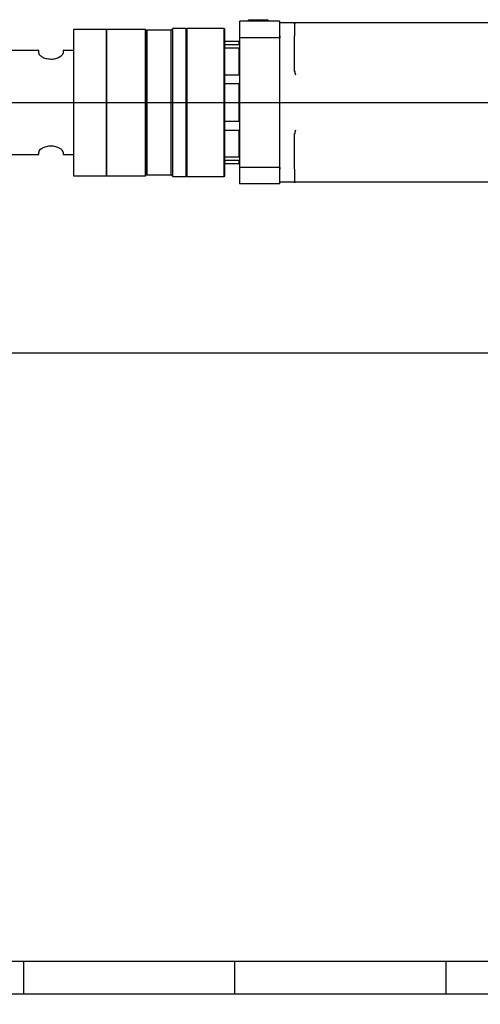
# Model space of a CAD drawing. Header units: millimetres. Extents: x 0 to 847, y -3 to 594.
# Tile 5 of 8: x 507 to 649, y -3 to 300. Entities that reach past the tile are written whole.
import ezdxf
from ezdxf import colors
from ezdxf.entities.mleader import LeaderData, LeaderLine
from ezdxf.enums import TextEntityAlignment as Align
from ezdxf.lldxf.tags import DXFTag
from ezdxf.math import Vec2, Vec3

# ---------------------------------------------------------------- set-up
doc = ezdxf.new("R2010")
doc.units = ezdxf.units.MM
for name, color, linetype in [('022510610-BELL_H', 7, 'Continuous'), ('315980', 7, 'Continuous'), ('Default', 7, 'Continuous'), ('Layer1', 7, 'Continuous'), ('PART204', 7, 'Continuous')]:
    doc.layers.add(name, color=color, linetype=linetype)
doc.styles.add('SEACAD_Arial', font='arial.ttf')
tags = doc.linetypes.add('CENTER2', pattern=[28.575, 19.05, -3.175, 3.175, -3.175]).pattern_tags.tags
tags[10:11] = [DXFTag(74, 4), DXFTag(75, 0), DXFTag(340, '0'), DXFTag(46, 0.0), DXFTag(50, 0.0), DXFTag(44, 0.0), DXFTag(45, 0.0)]
tags[8:9] = [DXFTag(74, 4), DXFTag(75, 0), DXFTag(340, '0'), DXFTag(46, 0.0), DXFTag(50, 0.0), DXFTag(44, 0.0), DXFTag(45, 0.0)]
tags[6:7] = [DXFTag(74, 4), DXFTag(75, 0), DXFTag(340, '0'), DXFTag(46, 0.0), DXFTag(50, 0.0), DXFTag(44, 0.0), DXFTag(45, 0.0)]
tags[4:5] = [DXFTag(74, 4), DXFTag(75, 0), DXFTag(340, '0'), DXFTag(46, 0.0), DXFTag(50, 0.0), DXFTag(44, 0.0), DXFTag(45, 0.0)]
doc.dimstyles.new('ISO', dxfattribs={"dimtxt": 3.75, "dimasz": 3.75, "dimexe": 1.875, "dimexo": 1.125, "dimgap": 1.875, "dimtad": 1, "dimlfac": 2, "dimdsep": 46, "dimtxsty": 'SEACAD_Arial', "dimblk1": '_SE_FILLED', "dimblk2": '_SE_FILLED', "dimsah": 1, "dimcen": 1.875, "dimadec": 0, "dimazin": 0, "dimtfac": 1, "dimtdec": 3, "dimtmove": 0, "dimatfit": 3, "dimfxl": 1, "dimtolj": 1, "dimarcsym": 0})

# ---------------------------------------------------------------- blocks, each defined once
blk = doc.blocks.new('_DOT')
at = {"color": 0}
blk.add_line((0, 0), (-1, 0), dxfattribs=at)
at = {"color": 0, "const_width": 0.333}
blk.add_lwpolyline([(-0.1665, 0, 1), (0.1665, 0, 1)], format="xyb", close=True, dxfattribs=at)
blk = doc.blocks.new('SEANNOT_GROUP29')
at = {"layer": 'Default', "color": 7, "linetype": 'CENTER2'}
blk.add_line((220.18, 274.03), (739.73, 274.03), dxfattribs=at)
blk = doc.blocks.new('SE3')
at = {"color": 7, "linetype": 'Continuous'}
for p, q in [((16, 9.88), (837, 9.88)), ((508, 9.88), (508, -0.12)), ((573, 9.88), (573, -0.12)), ((638, 9.88), (638, -0.12)), ((6, -0.12), (847, -0.12))]:
    blk.add_line(p, q, dxfattribs=at)
blk = doc.blocks.new('SE2')
at = {"layer": 'Default'}
blk.add_blockref('SE3', (0, 0), dxfattribs=at)
blk = doc.blocks.new('SE13')
at = {"layer": '022510610-BELL_H', "color": 7, "linetype": 'Continuous'}
for p, q in [((523.45, 296.53), (523.45, 251.53)), ((533.45, 296.53), (523.45, 296.53)), ((533.45, 296.53), (533.45, 251.53)), ((512.7, 290.03), (500.2, 290.03)), ((512.7, 289.23), (512.7, 290.03)), ((520.2, 290.03), (520.2, 289.23)), ((523.45, 290.03), (520.2, 290.03)), ((500.2, 258.03), (512.7, 258.03)), ((512.7, 258.03), (512.7, 258.83)), ((520.2, 258.83), (520.2, 258.03)), ((520.2, 258.03), (523.45, 258.03)), ((523.45, 251.53), (533.45, 251.53))]:
    blk.add_line(p, q, dxfattribs=at)
for points in [[(512.7, 289.23), (512.7, 289.07), (512.8, 288.88), (513.16, 288.49), (513.42, 288.29), (514.09, 287.92), (514.49, 287.75), (515.41, 287.5), (515.93, 287.43), (516.95, 287.42), (517.47, 287.5), (518.4, 287.74), (518.81, 287.92), (519.81, 288.48), (520.2, 288.9), (520.2, 289.23)], [(520.2, 258.83), (520.2, 258.99), (520.1, 259.18), (519.74, 259.57), (519.48, 259.77), (518.81, 260.14), (518.41, 260.31), (517.49, 260.56), (516.97, 260.63), (515.95, 260.64), (515.43, 260.56), (514.5, 260.31), (514.09, 260.14), (513.09, 259.58), (512.7, 259.16), (512.7, 258.83)]]:
    blk.add_open_spline(points, degree=3, knots=[0, 0, 0, 0, 0.125, 0.125, 0.25, 0.25, 0.375, 0.375, 0.5, 0.5, 0.625, 0.625, 0.75, 0.75, 1, 1, 1, 1], dxfattribs=at)
at = {"layer": '315980', "color": 7, "linetype": 'Continuous'}
for p, q in [((586.95, 294.53), (586.95, 298.53)), ((591.2, 298.53), (586.95, 298.53)), ((591.7, 298.53), (591.26, 298.53)), ((591.45, 298.28), (591.45, 294.53)), ((676.45, 298.53), (591.7, 298.53)), ((586.95, 294.53), (586.95, 293.95)), ((591.45, 283.75), (591.45, 294.53)), ((591.46, 283.62), (591.45, 283.77)), ((591.45, 264.29), (591.46, 264.44)), ((591.45, 253.53), (591.45, 264.31)), ((586.95, 254.11), (586.95, 253.53)), ((586.95, 249.53), (586.95, 253.53)), ((591.45, 253.53), (591.45, 249.78)), ((591.2, 249.53), (586.95, 249.53)), ((591.48, 249.53), (591.2, 249.53)), ((591.54, 249.53), (591.7, 249.53)), ((676.45, 249.53), (591.7, 249.53))]:
    blk.add_line(p, q, dxfattribs=at)
for centre, radius, start, end in [((591.2, 298.28), 0.25, 0, 90), ((591.3, 287.78), 4.02, 272.1606, 272.2112), ((597.1, 284.27), 5.68, 185.1895, 197.8497), ((597.02, 263.81), 5.59, 162.0484, 174.9124), ((591.29, 259.52), 4.79, 88.0791, 88.1232), ((591.2, 249.78), 0.25, 270, 0)]:
    blk.add_arc(centre, radius, start, end, dxfattribs=at)
for points, knots in [([(591.66, 298.52), (591.66, 298.52), (591.65, 298.52), (591.63, 298.52), (591.61, 298.51), (591.58, 298.49), (591.55, 298.47), (591.52, 298.43), (591.49, 298.39), (591.47, 298.36), (591.46, 298.33), (591.46, 298.32)], [0.1289841, 0.1289841, 0.1289841, 0.1289841, 0.1559668, 0.2214899, 0.2787173, 0.3276048, 0.4715587, 0.5987614, 0.7116293, 0.8162731, 0.8897301, 0.8897301, 0.8897301, 0.8897301]), ([(591.43, 249.56), (591.43, 249.56), (591.45, 249.54), (591.51, 249.54), (591.6, 249.53), (591.66, 249.54)], [0.3983518, 0.3983518, 0.3983518, 0.3983518, 0.4398648, 0.7012861, 1, 1, 1, 1])]:
    blk.add_open_spline(points, degree=3, knots=knots, dxfattribs=at)
at = {"layer": 'PART204', "color": 7, "linetype": 'Continuous'}
for p, q in [((574.45, 298.88), (574.6, 299.03)), ((574.45, 298.88), (574.45, 293.95)), ((586.8, 299.03), (574.6, 299.03)), ((574.6, 294), (574.6, 299.03)), ((577.41, 299.53), (576.93, 299.03)), ((577.41, 299.53), (582.99, 299.53)), ((583.47, 299.03), (582.99, 299.53)), ((586.8, 299.03), (586.8, 294)), ((586.95, 298.88), (586.8, 299.03)), ((586.95, 298.53), (586.95, 298.88)), ((533.7, 296.53), (533.45, 296.28)), ((533.7, 251.53), (533.7, 296.53)), ((545.55, 296.53), (533.7, 296.53)), ((545.55, 251.53), (545.55, 296.53)), ((545.95, 296.13), (545.55, 296.53)), ((546.1, 296.28), (545.95, 296.13)), ((545.95, 251.93), (545.95, 296.13)), ((546.1, 251.78), (546.1, 296.28)), ((553.45, 296.28), (546.1, 296.28)), ((553.95, 296.78), (553.45, 296.28)), ((553.45, 251.78), (553.45, 296.28)), ((553.95, 251.28), (553.95, 296.78)), ((558.05, 296.78), (553.95, 296.78)), ((558.05, 251.28), (558.05, 296.78)), ((558.2, 296.63), (558.05, 296.78)), ((558.35, 296.78), (558.2, 296.63)), ((558.2, 251.43), (558.2, 296.63)), ((558.35, 251.28), (558.35, 296.78)), ((569.8, 296.78), (558.35, 296.78)), ((569.8, 251.28), (569.8, 296.78)), ((569.95, 296.63), (569.8, 296.78)), ((569.95, 251.43), (569.95, 296.63)), ((574.45, 293.95), (574.45, 254.11)), ((574.6, 254.05), (574.6, 294)), ((586.8, 294), (574.6, 294)), ((586.8, 294), (586.8, 254.05)), ((586.95, 293.95), (586.95, 294.53)), ((586.95, 254.11), (586.95, 293.95)), ((574.3, 292.78), (570.15, 292.78)), ((570.15, 291.87), (574.3, 291.87)), ((574.3, 292.78), (574.3, 291.87)), ((574.45, 292.63), (574.3, 292.78)), ((574.3, 290.72), (570.15, 290.72)), ((574.3, 290.72), (574.3, 282.58)), ((570.15, 282.58), (574.3, 282.58)), ((574.3, 279.79), (570.15, 279.79)), ((574.3, 279.79), (574.3, 268.27)), ((570.15, 268.27), (574.3, 268.27)), ((574.3, 265.48), (570.15, 265.48)), ((574.3, 265.48), (574.3, 257.34)), ((570.15, 257.34), (574.3, 257.34)), ((574.3, 256.19), (570.15, 256.19)), ((570.15, 255.28), (574.3, 255.28)), ((574.3, 256.19), (574.3, 255.28)), ((574.3, 255.28), (574.45, 255.43)), ((533.45, 251.78), (533.7, 251.53)), ((533.7, 251.53), (545.55, 251.53)), ((545.55, 251.53), (545.95, 251.93)), ((545.95, 251.93), (546.1, 251.78)), ((546.1, 251.78), (553.45, 251.78)), ((553.45, 251.78), (553.95, 251.28)), ((558.05, 251.28), (558.2, 251.43)), ((558.2, 251.43), (558.35, 251.28)), ((569.8, 251.28), (569.95, 251.43)), ((574.45, 254.11), (574.45, 249.18)), ((586.8, 254.05), (574.6, 254.05)), ((574.6, 249.03), (574.6, 254.05)), ((586.8, 254.05), (586.8, 249.03)), ((586.95, 253.53), (586.95, 254.11)), ((553.95, 251.28), (558.05, 251.28)), ((558.35, 251.28), (569.8, 251.28)), ((574.45, 249.18), (574.6, 249.03)), ((586.8, 249.03), (574.6, 249.03)), ((586.95, 249.18), (586.8, 249.03)), ((586.95, 249.18), (586.95, 249.53))]:
    blk.add_line(p, q, dxfattribs=at)
for centre, radius, start, end in [((570.15, 292.98), 0.2, 180, 270), ((570.16, 282.79), 0.209, 180.7799, 267.5275), ((570.16, 265.27), 0.209, 92.47, 179.2225), ((570.15, 255.08), 0.2, 90, 180)]:
    blk.add_arc(centre, radius, start, end, dxfattribs=at)
for centre, major_axis, ratio, start_param, end_param in [((573.11, 292.48), (1.92, -1.89), 0.169199, 0.978413, 1.079812), ((573.11, 292.36), (1.9, -1.81), 0.221185, -0.708266, -0.606867), ((573.11, 281.78), (1.69, -1.58), 0.605542, 1.329632, 1.431032), ((573.11, 281.51), (1.68, -1.38), 0.719297, 5.901569, 6.002968), ((573.11, 266.55), (1.68, 1.38), 0.719297, 0.280217, 0.381617), ((573.11, 266.28), (1.69, 1.58), 0.605542, 4.852153, 4.953553), ((573.11, 255.7), (1.9, 1.81), 0.221185, 0.606867, 0.708266), ((573.11, 255.58), (1.92, 1.89), 0.169199, -1.079812, -0.978413)]:
    blk.add_ellipse(centre, major_axis=major_axis, ratio=ratio, start_param=start_param, end_param=end_param, dxfattribs=at)
for points in [[(574.45, 293.95), (574.53, 293.98), (574.6, 294)], [(586.95, 293.95), (586.88, 293.98), (586.8, 294)], [(574.45, 254.11), (574.53, 254.08), (574.6, 254.05)], [(586.95, 254.11), (586.88, 254.08), (586.8, 254.05)]]:
    blk.add_open_spline(points, degree=2, dxfattribs=at)
for points in [[(569.95, 292.1), (569.95, 292.05), (569.97, 291.99), (570.04, 291.91), (570.09, 291.87), (570.15, 291.87)], [(570.15, 290.72), (570.09, 290.72), (570.04, 290.73), (569.97, 290.78), (569.95, 290.81), (569.95, 290.84)], [(570.15, 279.79), (570.09, 279.79), (570.04, 279.78), (569.97, 279.75), (569.95, 279.74), (569.95, 279.72)], [(569.95, 268.34), (569.95, 268.32), (569.97, 268.31), (570.04, 268.28), (570.09, 268.27), (570.15, 268.27)], [(569.95, 257.22), (569.95, 257.25), (569.97, 257.28), (570.04, 257.33), (570.09, 257.34), (570.15, 257.34)], [(570.15, 256.19), (570.09, 256.19), (570.04, 256.15), (569.97, 256.07), (569.95, 256.01), (569.95, 255.96)]]:
    blk.add_open_spline(points, degree=3, knots=[0, 0, 0, 0, 0.5, 0.5, 1, 1, 1, 1], dxfattribs=at)
blk = doc.blocks.new('DMBLK4')
at = {"layer": 'Default', "linetype": 'Continuous'}
for points in [[(221.2, 196.39), (221.2, 197.64), (217.45, 197.02)], [(706.05, 196.39), (709.8, 197.02), (706.05, 197.64)]]:
    blk.add_hatch(color=7, dxfattribs=at).paths.add_polyline_path(points)
at = {"layer": 'Default', "color": 7, "linetype": 'Continuous'}
for p, q in [((217.45, 261.07), (217.45, 195.14)), ((709.8, 236.54), (709.8, 195.14)), ((217.45, 197.02), (709.8, 197.02))]:
    blk.add_line(p, q, dxfattribs=at)
at = {"layer": 'Default', "color": 7, "linetype": 'Continuous', "style": 'SEACAD_Arial'}
blk.add_text('980', height=3.75, dxfattribs=at).set_placement((459.23, 201.7), align=Align.TOP_LEFT)
blk = doc.blocks.new('_SE_FILLED')
at = {"color": 0}
blk.add_line((0, 0), (-1, 0), dxfattribs=at)
blk.add_solid([(0, 0), (-1, -0.1665), (-1, 0.1665), (0, 0)], dxfattribs=at)

msp = doc.modelspace()

# ---------------------------------------------------------------- block references
msp.add_blockref('SE2', (0, 0))
at = {"layer": 'Default'}
for name in ['SE13', 'SEANNOT_GROUP29']:
    msp.add_blockref(name, (0, 0), dxfattribs=at)

# ---------------------------------------------------------------- dimensions: what is measured, and where the dimension line sits
at = {"layer": 'Default', "color": 7, "linetype": 'Continuous'}
dim = msp.add_linear_dim(base=(709.8046, 197.0153), p1=(217.4504, 262.1997), p2=(709.8046, 237.6673), text='\\A1;<>', dimstyle='ISO', override={"dimdec": 0, "dimrnd": 10, "dimtdec": 4}, dxfattribs=at)
dim.commit()
dim.dimension.update_dxf_attribs({"geometry": 'DMBLK4', "text_midpoint": (463.6275, 197.0153), "dimtype": 160})

# ---------------------------------------------------------------- leaders
at = {"color": 7, "linetype": 'Continuous'}
ml = msp.add_multileader_mtext('Standard', dxfattribs=at)
ml.set_content('{\\pxsm0.9;\\fArial|b0||i0||c0|p34;\\W1.;Amod\\P}', color=256)
ml.set_leader_properties()
ml.set_arrow_properties(name='DOT')
ml.build(insert=Vec2(0, 0))
ml.multileader.update_dxf_attribs({"leader_type": 0, "dogleg_length": 0, "arrow_head_size": 3})
ctx = ml.context
ctx.base_point, ctx.char_height, ctx.arrow_head_size, ctx.landing_gap_size = Vec3(666.3864, 61.4086), 3, 3, 1.05
ctx.text_align_type = 1
notes = []
notes.append((ctx, [(0, (0, 0, 0), (0, 0), (1, 0), 1, [])]))
ctx.mtext.insert, ctx.mtext.alignment = Vec3(673.7039, 62.9326), 2
ml = msp.add_multileader_mtext('Standard', dxfattribs=at)
ml.set_content('{\\pxsm0.9;\\fArial|b0||i0||c0|p34;\\W1.;27-04-2023\\P}', color=256)
ml.set_leader_properties()
ml.set_arrow_properties(name='DOT')
ml.build(insert=Vec2(0, 0))
ml.multileader.update_dxf_attribs({"leader_type": 0, "dogleg_length": 0, "arrow_head_size": 2})
ctx = ml.context
ctx.base_point, ctx.char_height, ctx.arrow_head_size, ctx.landing_gap_size = Vec3(680.9773, 61.4349), 2, 2, 0.7
ctx.text_align_type = 1
notes.append((ctx, [(0, (0, 0, 0), (0, 0), (1, 0), 1, [])]))
ctx.mtext.insert, ctx.mtext.alignment = Vec3(690.0113, 62.4519), 2
ml = msp.add_multileader_mtext('Standard', dxfattribs=at)
ml.set_content('{\\pxsm0.9;\\fArial|b0||i0||c0|p34;\\W1.;Harsh\\P}', color=256)
ml.set_leader_properties()
ml.set_arrow_properties(name='DOT')
ml.build(insert=Vec2(0, 0))
ml.multileader.update_dxf_attribs({"leader_type": 0, "dogleg_length": 0, "arrow_head_size": 3})
ctx = ml.context
ctx.base_point, ctx.char_height, ctx.arrow_head_size, ctx.landing_gap_size = Vec3(666.3921, 54.9048), 3, 3, 1.05
ctx.text_align_type = 1
notes.append((ctx, [(0, (0, 0, 0), (0, 0), (1, 0), 1, [])]))
ctx.mtext.insert, ctx.mtext.alignment = Vec3(673.6661, 56.4288), 2
ml = msp.add_multileader_mtext('Standard', dxfattribs=at)
ml.set_content('{\\pxsm0.9;\\fArial|b0||i0||c0|p34;\\W1.;27-04-2023\\P}', color=256)
ml.set_leader_properties()
ml.set_arrow_properties(name='DOT')
ml.build(insert=Vec2(0, 0))
ml.multileader.update_dxf_attribs({"leader_type": 0, "dogleg_length": 0, "arrow_head_size": 2})
ctx = ml.context
ctx.base_point, ctx.char_height, ctx.arrow_head_size, ctx.landing_gap_size = Vec3(680.8974, 54.2575), 2, 2, 0.7
ctx.text_align_type = 1
notes.append((ctx, [(0, (0, 0, 0), (0, 0), (1, 0), 1, [])]))
ctx.mtext.insert, ctx.mtext.alignment = Vec3(689.9314, 55.2745), 2
ml = msp.add_multileader_mtext('Standard', dxfattribs=at)
ml.set_content('{\\pxsm0.9;\\fArial|b0||i0||c0|p34;\\W1.;Amit\\P}', color=256)
ml.set_leader_properties()
ml.set_arrow_properties(name='DOT')
ml.build(insert=Vec2(0, 0))
ml.multileader.update_dxf_attribs({"leader_type": 0, "dogleg_length": 0, "arrow_head_size": 3})
ctx = ml.context
ctx.base_point, ctx.char_height, ctx.arrow_head_size, ctx.landing_gap_size = Vec3(667.6886, 48.2112), 3, 3, 1.05
ctx.text_align_type = 1
notes.append((ctx, [(0, (0, 0, 0), (0, 0), (1, 0), 1, [])]))
ctx.mtext.insert, ctx.mtext.alignment = Vec3(673.8616, 49.7262), 2
ml = msp.add_multileader_mtext('Standard', dxfattribs=at)
ml.set_content('{\\pxsm0.9;\\fArial|b1||i0||c0|p34;\\W1.;IS\\P}', color=256)
ml.set_leader_properties()
ml.set_arrow_properties(name='DOT')
ml.build(insert=Vec2(0, 0))
ml.multileader.update_dxf_attribs({"leader_type": 0, "dogleg_length": 0})
ctx = ml.context
ctx.base_point, ctx.landing_gap_size = Vec3(772.3726, 47.6567), 1.4
ctx.text_align_type = 1
notes.append((ctx, [(0, (0, 0, 0), (0, 0), (1, 0), 1, [])]))
ctx.mtext.insert, ctx.mtext.alignment = Vec3(776.6846, 49.6947), 2
ml = msp.add_multileader_mtext('Standard', dxfattribs=at)
ml.set_content('{\\pxsm0.9;\\fArial|b0||i0||c0|p34;\\W1.;27-04-2023\\P}', color=256)
ml.set_leader_properties()
ml.set_arrow_properties(name='DOT')
ml.build(insert=Vec2(0, 0))
ml.multileader.update_dxf_attribs({"leader_type": 0, "dogleg_length": 0, "arrow_head_size": 2})
ctx = ml.context
ctx.base_point, ctx.char_height, ctx.arrow_head_size, ctx.landing_gap_size = Vec3(680.914, 47.2319), 2, 2, 0.7
ctx.text_align_type = 1
notes.append((ctx, [(0, (0, 0, 0), (0, 0), (1, 0), 1, [])]))
ctx.mtext.insert, ctx.mtext.alignment = Vec3(689.948, 48.2489), 2
ml = msp.add_multileader_mtext('Standard', dxfattribs=at)
ml.set_content('{\\pxsm0.9;\\fArial|b1||i0||c0|p34;\\W1.;---\\P}', color=256)
ml.set_leader_properties()
ml.set_arrow_properties(name='DOT')
ml.build(insert=Vec2(0, 0))
ml.multileader.update_dxf_attribs({"leader_type": 0, "dogleg_length": 0, "arrow_head_size": 3})
ctx = ml.context
ctx.base_point, ctx.char_height, ctx.arrow_head_size, ctx.landing_gap_size = Vec3(680.3311, 36.7514), 3, 3, 1.05
ctx.text_align_type = 1
notes.append((ctx, [(0, (0, 0, 0), (0, 0), (1, 0), 1, [])]))
ctx.mtext.insert, ctx.mtext.alignment = Vec3(684.2916, 38.2514), 2
ml = msp.add_multileader_mtext('Standard', dxfattribs=at)
ml.set_content('{\\pxsm0.9;\\fArial|b1||i0||c0|p34;\\W1.;2 Ton 200 St Servo Press\\P}', color=256)
ml.set_leader_properties()
ml.set_arrow_properties(name='DOT')
ml.build(insert=Vec2(0, 0))
ml.multileader.update_dxf_attribs({"leader_type": 0, "dogleg_length": 0, "arrow_head_size": 3})
ctx = ml.context
ctx.base_point, ctx.char_height, ctx.arrow_head_size, ctx.landing_gap_size = Vec3(728.6732, 35.716), 3, 3, 1.05
ctx.text_align_type = 1
notes.append((ctx, [(0, (0, 0, 0), (0, 0), (1, 0), 1, [])]))
ctx.mtext.insert, ctx.mtext.alignment = Vec3(755.5387, 37.2445), 2
ml = msp.add_multileader_mtext('Standard', dxfattribs=at)
ml.set_content('{\\pxsm0.9;\\fArial|b1||i0||c0|p34;\\W1.;2 Ton 200 St Press\\P}', color=256)
ml.set_leader_properties()
ml.set_arrow_properties(name='DOT')
ml.build(insert=Vec2(0, 0))
ml.multileader.update_dxf_attribs({"leader_type": 0, "dogleg_length": 0})
ctx = ml.context
ctx.base_point, ctx.landing_gap_size = Vec3(728.4758, 26.4795), 1.4
ctx.text_align_type = 1
notes.append((ctx, [(0, (0, 0, 0), (0, 0), (1, 0), 1, [])]))
ctx.mtext.insert, ctx.mtext.alignment = Vec3(755.0958, 28.5175), 2
ml = msp.add_multileader_mtext('Standard', dxfattribs=at)
ml.set_content('{\\pxsm0.9;\\fArial|b1||i0||c0|p34;\\W1.;022510200\\P}', color=256)
ml.set_leader_properties()
ml.set_arrow_properties(name='DOT')
ml.build(insert=Vec2(0, 0))
ml.multileader.update_dxf_attribs({"leader_type": 0, "dogleg_length": 0, "arrow_head_size": 3})
ctx = ml.context
ctx.base_point, ctx.char_height, ctx.arrow_head_size, ctx.landing_gap_size = Vec3(726.464, 16.7758), 3, 3, 1.05
ctx.text_align_type = 1
notes.append((ctx, [(0, (0, 0, 0), (0, 0), (1, 0), 1, [])]))
ctx.mtext.insert, ctx.mtext.alignment = Vec3(738.748, 18.3013), 2
ml = msp.add_multileader_mtext('Standard', dxfattribs=at)
ml.set_content('{\\pxsm0.9;\\fArial|b1||i0||c0|p34;\\W1.;1 OF 1\\P}', color=256)
ml.set_leader_properties()
ml.set_arrow_properties(name='DOT')
ml.build(insert=Vec2(0, 0))
ml.multileader.update_dxf_attribs({"leader_type": 0, "dogleg_length": 0})
ctx = ml.context
ctx.base_point, ctx.landing_gap_size = Vec3(803.0727, 13.419), 1.4
ctx.text_align_type = 1
notes.append((ctx, [(0, (0, 0, 0), (0, 0), (1, 0), 1, [])]))
ctx.mtext.insert, ctx.mtext.alignment = Vec3(812.9327, 15.453), 2
ml = msp.add_multileader_mtext('Standard', dxfattribs=at)
ml.set_content('{\\pxsm0.9;\\fArial|b0||i0||c0|p34;\\W1.; \\P}', color=256)
ml.set_leader_properties()
ml.set_arrow_properties(name='DOT')
ml.build(insert=Vec2(0, 0))
ml.multileader.update_dxf_attribs({"leader_type": 0, "dogleg_length": 0, "arrow_head_size": 2.2})
ctx = ml.context
ctx.base_point, ctx.char_height, ctx.arrow_head_size, ctx.landing_gap_size = Vec3(708.7151, 12.2823), 2.2, 2.2, 0.77
ctx.text_align_type = 1
notes.append((ctx, [(0, (0, 0, 0), (0, 0), (1, 0), 1, [])]))
ctx.mtext.insert, ctx.mtext.alignment = Vec3(711.1419, 13.3823), 2
at = {"layer": 'Layer1', "color": 7, "linetype": 'Continuous'}
ml = msp.add_multileader_mtext('Standard', dxfattribs=at)
ml.set_content('{\\pxsm0.9;\\fArial|b1||i0||c0|p34;\\W1.;00\\P}', color=256)
ml.set_leader_properties()
ml.set_arrow_properties(name='DOT')
ml.build(insert=Vec2(0, 0))
ml.multileader.update_dxf_attribs({"leader_type": 0, "dogleg_length": 0, "arrow_head_size": 3})
ctx = ml.context
ctx.base_point, ctx.char_height, ctx.arrow_head_size, ctx.landing_gap_size = Vec3(777.6396, 16.9582), 3, 3, 1.05
notes.append((ctx, [(0, (0, 0, 0), (0, 0), (1, 0), 1, [])]))
ctx.mtext.insert = Vec3(779.6396, 18.4837)
for ctx, leaders in notes:
    for number, flags, end, landing, length, lines in leaders:
        leader = LeaderData()
        leader.index, (leader.has_last_leader_line, leader.has_dogleg_vector, leader.attachment_direction) = number, flags
        leader.last_leader_point, leader.dogleg_vector, leader.dogleg_length = Vec3(end), Vec3(landing), length
        for number, points, colour, breaks in lines:
            line = LeaderLine()
            line.index, line.vertices, line.color, line.breaks = number, Vec3.list(points), colors.encode_raw_color(colour), breaks
            leader.lines.append(line)
        ctx.leaders.append(leader)

doc.saveas('drawing.dxf')
